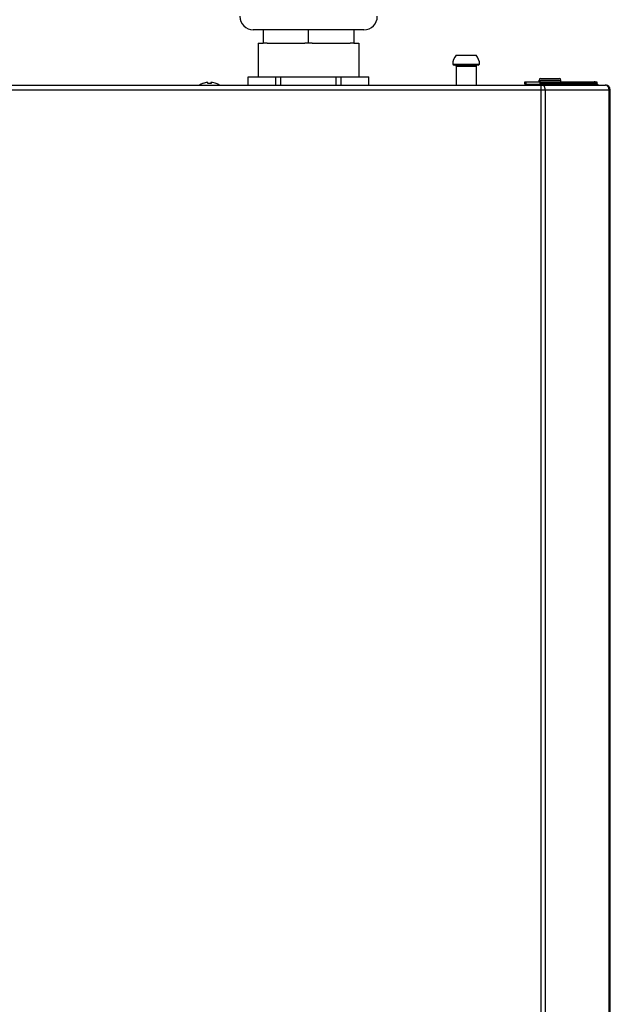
# Model space of a CAD drawing. Header units: centimetres. Extents: x 22052 to 56535, y 76485 to 78519.
# Tile 95 of 235: x 35613 to 35631, y 77869 to 77898. Entities that reach past the tile are written whole.
import ezdxf

# ---------------------------------------------------------------- set-up
doc = ezdxf.new("R2010")
doc.units = ezdxf.units.CM
doc.layers.add('$_urządzenia', color=250, linetype='Continuous')

# ---------------------------------------------------------------- blocks, each defined once
blk = doc.blocks.new('A$C92957c0b')
at = {"layer": '$_urządzenia'}
for p, q in [((226.5, -12.5), (193.5, -12.5)), ((196.5, -12.5), (196.5, -16.5)), ((210, -16.5), (210, -12.5)), ((223.5, -12.5), (223.5, -16.5)), ((195, -16.5), (196.5, -16.5)), ((195, -16.5), (195, -26.5)), ((197.6, -16.5), (196.5, -16.5)), ((197.6, -16.5), (208.9, -16.5)), ((211.1, -16.5), (208.9, -16.5)), ((211.1, -16.5), (222.4, -16.5)), ((223.5, -16.5), (222.4, -16.5)), ((223.5, -16.5), (225, -16.5)), ((225, -16.5), (225, -26.5)), ((254.05, -20.1), (259.95, -20.1)), ((253, -22.8), (261, -22.8)), ((260.6, -23.1), (253.4, -23.1)), ((254.05, -23.4), (259.95, -23.4)), ((254.05, -23.4), (254.05, -29)), ((259.95, -23.4), (259.95, -29)), ((0, -29), (298.6, -29)), ((178.38, -28.56), (178.38, -28.54)), ((178.46, -28.56), (178.46, -28.54)), ((179.96, -28.56), (179.96, -28.22)), ((180.88, -28.22), (180.88, -28.55)), ((180.96, -28.22), (180.96, -28.56)), ((182.46, -28.54), (182.46, -28.56)), ((192, -26.5), (228, -26.5)), ((192, -29), (192, -26.5)), ((192.02, -29), (192.02, -26.5)), ((200.27, -29), (200.27, -26.5)), ((201.75, -29), (201.75, -26.5)), ((218.25, -29), (218.25, -26.5)), ((219.73, -29), (219.73, -26.5)), ((227.98, -29), (227.98, -26.5)), ((228, -29), (228, -26.5)), ((274.49, -28), (296, -28)), ((274.49, -28.7), (274.49, -28)), ((274.49, -28.7), (278.98, -28.7)), ((274.75, -28), (274.75, -28.7)), ((278.74, -27.5), (285.24, -27.5)), ((278.74, -28), (278.74, -27.5)), ((279.15, -28.1), (278.96, -28.75)), ((278.97, -28.74), (278.96, -28.75)), ((278.96, -28.75), (278.96, -28.75)), ((278.99, -28), (278.99, -28.59)), ((279.13, -28.91), (279.48, -28.41)), ((279.2, -29), (279.13, -28.91)), ((279.24, -27), (284.74, -27)), ((279.34, -1127), (279.34, -29)), ((279.75, -28.79), (279.48, -28.41)), ((295.89, -28.41), (279.48, -28.41)), ((279.61, -29), (279.75, -28.79)), ((296.16, -28.79), (279.75, -28.79)), ((285.24, -28), (285.24, -27.5)), ((295.24, -28), (295.19, -28)), ((295.34, -28), (295.34, -28.02)), ((296.16, -28.79), (295.89, -28.41)), ((295.98, -28), (295.98, -28.54)), ((296, -28), (296, -28.56)), ((0, -30.4), (300, -30.4)), ((280.56, -30.4), (280.56, -1125.6)), ((299.63, -1125.6), (299.63, -30.4)), ((300, -1125.6), (300, -30.4))]:
    blk.add_line(p, q, dxfattribs=at)
for points in [[(279.13, -28.91), (279.12, -28.88), (279.1, -28.86), (279.08, -28.84), (279.06, -28.82), (279.04, -28.81), (279.03, -28.79), (279.01, -28.77), (278.98, -28.76), (278.96, -28.75)], [(278.99, -28.59), (278.99, -28.59), (278.99, -28.6), (278.99, -28.6), (278.99, -28.6), (278.99, -28.61), (278.99, -28.62), (278.99, -28.63), (278.99, -28.64), (278.99, -28.65), (278.98, -28.66), (278.98, -28.67), (278.98, -28.69), (278.98, -28.7)], [(279.15, -28.1), (279.13, -28.08), (279.11, -28.06), (279.1, -28.04), (279.08, -28.03), (279.06, -28.02), (279.04, -28.01), (279.03, -28), (279.01, -28), (278.99, -28)], [(279.48, -28.41), (279.45, -28.37), (279.42, -28.32), (279.38, -28.28), (279.34, -28.25), (279.31, -28.21), (279.27, -28.18), (279.23, -28.15), (279.19, -28.12), (279.15, -28.1)], [(280.1, -29), (280.08, -29), (280.06, -29), (280.04, -28.99), (280.02, -28.99), (280, -28.98), (279.98, -28.98), (279.96, -28.97), (279.94, -28.96), (279.92, -28.95), (279.9, -28.93), (279.88, -28.92), (279.86, -28.91), (279.84, -28.89), (279.82, -28.87), (279.8, -28.86), (279.79, -28.84), (279.77, -28.82), (279.75, -28.79)], [(280.46, -29.7), (280.44, -29.65), (280.42, -29.6), (280.41, -29.56), (280.39, -29.51), (280.37, -29.47), (280.34, -29.43), (280.32, -29.39), (280.3, -29.35), (280.28, -29.32), (280.25, -29.28), (280.23, -29.25), (280.2, -29.22), (280.17, -29.19), (280.14, -29.16), (280.12, -29.14), (280.09, -29.11), (280.06, -29.09), (280.03, -29.07), (280, -29.06), (279.97, -29.04), (279.94, -29.03), (279.91, -29.02), (279.88, -29.01), (279.84, -29), (279.81, -29), (279.78, -29)], [(295.89, -28.41), (295.85, -28.36), (295.81, -28.31), (295.77, -28.27), (295.73, -28.23), (295.69, -28.19), (295.64, -28.15), (295.59, -28.12), (295.55, -28.09), (295.5, -28.07), (295.45, -28.05), (295.4, -28.03), (295.35, -28.02), (295.29, -28.01), (295.24, -28)], [(296.51, -29), (296.49, -29), (296.47, -29), (296.45, -28.99), (296.43, -28.99), (296.41, -28.98), (296.38, -28.98), (296.36, -28.97), (296.34, -28.96), (296.32, -28.95), (296.3, -28.93), (296.28, -28.92), (296.27, -28.91), (296.25, -28.89), (296.23, -28.87), (296.21, -28.86), (296.19, -28.84), (296.18, -28.82), (296.16, -28.79)], [(299.63, -30.4), (299.63, -30.34), (299.62, -30.29), (299.62, -30.23), (299.61, -30.18), (299.6, -30.12), (299.59, -30.06), (299.58, -30.01), (299.57, -29.96), (299.55, -29.9), (299.53, -29.85), (299.51, -29.8), (299.49, -29.75), (299.47, -29.7), (299.45, -29.65), (299.42, -29.6), (299.39, -29.56), (299.36, -29.51), (299.33, -29.47), (299.3, -29.43), (299.27, -29.39), (299.23, -29.35), (299.2, -29.32), (299.16, -29.28), (299.12, -29.25), (299.09, -29.22), (299.05, -29.19), (299, -29.16), (298.96, -29.14), (298.92, -29.11), (298.88, -29.09), (298.83, -29.07), (298.79, -29.06), (298.74, -29.04), (298.7, -29.03), (298.65, -29.02), (298.6, -29.01), (298.56, -29), (298.51, -29), (298.46, -29)], [(280.56, -30.4), (280.56, -30.34), (280.56, -30.29), (280.56, -30.23), (280.55, -30.18), (280.55, -30.12), (280.54, -30.06), (280.53, -30.01), (280.52, -29.96), (280.51, -29.9), (280.5, -29.85), (280.49, -29.8), (280.47, -29.75), (280.46, -29.7)]]:
    blk.add_lwpolyline(points, dxfattribs=at)
for centre, radius, start, end in [((193.5, -8.5), 4, 180, 270), ((226.5, -8.5), 4, 270, 0), ((257, -22.8), 4, 137.5189, 180), ((257, -22.8), 4, 0, 42.4811), ((253.53, -22.51), 0.6, 208.677, 257.8382), ((253.75, -23.4), 0.3, 0, 90), ((260.25, -23.4), 0.3, 90, 180), ((260.47, -22.51), 0.6, 282.1618, 331.323), ((180.38, -33.93), 5.75, 110.3544, 121), ((180.46, -33.93), 5.75, 110.3544, 121), ((180.38, -33.93), 5.73, 95.0076, 110.4353), ((180.46, -33.93), 5.73, 95.0076, 110.4353), ((180.46, -33.93), 5.39, 84.6783, 95.3217), ((180.38, -33.93), 5.39, 94.1381, 94.52), ((180.38, -33.93), 5.73, 84.2371, 84.9924), ((180.46, -33.93), 5.73, 69.5647, 84.9924), ((180.46, -33.93), 5.75, 59, 69.6456), ((257, -33.93), 5.75, 120.8779, 121), ((257, -33.93), 5.75, 59, 59.1221), ((279.24, -27.5), 0.5, 90, 180), ((284.74, -27.5), 0.5, 0, 90), ((298.6, -30.4), 1.4, 0, 90)]:
    blk.add_arc(centre, radius, start, end, dxfattribs=at)

msp = doc.modelspace()

# ---------------------------------------------------------------- block references
at = {"layer": '$_urządzenia', "xscale": 0.1, "yscale": 0.1, "zscale": 0.1}
msp.add_blockref('A$C92957c0b', (35600.67, 77899.01), dxfattribs=at)

doc.saveas('drawing.dxf')
